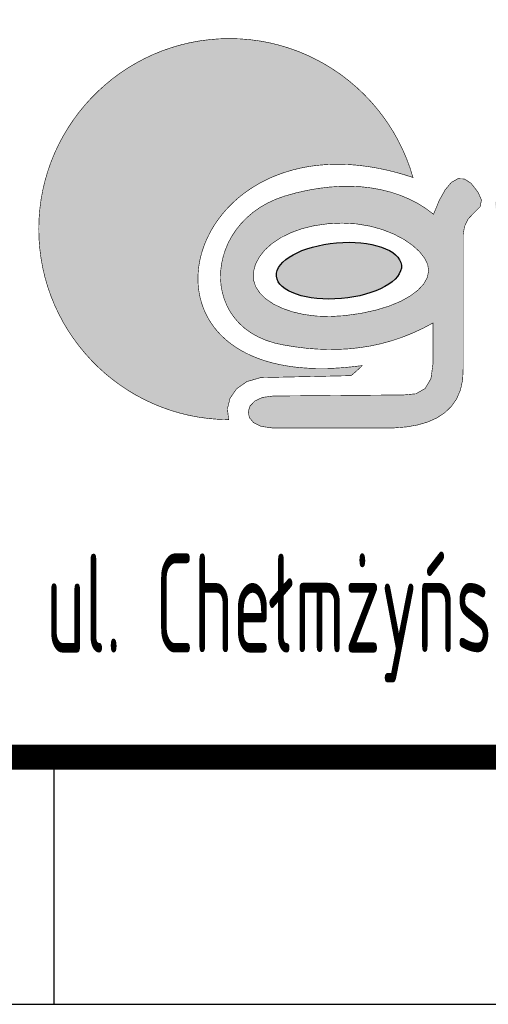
# Model space of a CAD drawing. Header units: millimetres. Extents: x 472 to 1299, y 510 to 798.
# Tile 52 of 69: x 1124 to 1134, y 511 to 531. Entities that reach past the tile are written whole.
import ezdxf
from ezdxf.enums import TextEntityAlignment as Align

# ---------------------------------------------------------------- set-up
doc = ezdxf.new("R2010")
doc.units = ezdxf.units.MM
doc.header["$LTSCALE"] = 4
for name, color, linetype in [('LOGO', 152, 'Continuous'), ('Ramka', 7, 'Continuous'), ('WARSTWA_1', 7, 'Continuous')]:
    doc.layers.add(name, color=color, linetype=linetype)
doc.styles.add('ROMAND', font='romand')
doc.styles.get("Standard").update_dxf_attribs({"font": 'ISOCP.SHX'})

# ---------------------------------------------------------------- blocks, each defined once
blk = doc.blocks.new('LOGO')
at = {"layer": 'LOGO'}
blk.add_hatch(color=256, dxfattribs=at).paths.add_polyline_path([(6.599, 6.995), (6.76, 7.034), (6.926, 7.067), (7.096, 7.094), (7.271, 7.115), (7.449, 7.129), (7.633, 7.137), (7.82, 7.137), (8.011, 7.131), (8.207, 7.117), (8.407, 7.095), (8.611, 7.066), (8.819, 7.029), (9.031, 6.984), (9.246, 6.93), (9.466, 6.867), (9.689, 6.796), (9.613, 7.042), (9.524, 7.281), (9.423, 7.515), (9.311, 7.743), (9.188, 7.964), (9.054, 8.178), (8.909, 8.384), (8.754, 8.582), (8.59, 8.772), (8.416, 8.954), (8.233, 9.126), (8.042, 9.289), (7.843, 9.443), (7.635, 9.586), (7.421, 9.719), (7.199, 9.841), (6.971, 9.952), (6.736, 10.051), (6.495, 10.138), (6.249, 10.213), (5.998, 10.275), (5.741, 10.324), (5.481, 10.359), (5.216, 10.38), (4.948, 10.388), (4.687, 10.381), (4.429, 10.36), (4.176, 10.327), (3.926, 10.281), (3.681, 10.222), (3.441, 10.151), (3.206, 10.069), (2.976, 9.975), (2.753, 9.87), (2.536, 9.754), (2.325, 9.628), (2.121, 9.492), (1.925, 9.347), (1.736, 9.191), (1.555, 9.027), (1.382, 8.855), (1.218, 8.674), (1.063, 8.485), (0.917, 8.288), (0.781, 8.084), (0.655, 7.874), (0.539, 7.656), (0.434, 7.433), (0.34, 7.203), (0.258, 6.968), (0.187, 6.728), (0.128, 6.483), (0.082, 6.234), (0.049, 5.98), (0.028, 5.723), (0.022, 5.462), (0.028, 5.201), (0.049, 4.944), (0.082, 4.691), (0.128, 4.442), (0.186, 4.198), (0.257, 3.958), (0.339, 3.724), (0.432, 3.495), (0.537, 3.272), (0.652, 3.055), (0.777, 2.844), (0.913, 2.641), (1.058, 2.445), (1.212, 2.256), (1.376, 2.075), (1.548, 1.902), (1.728, 1.738), (1.916, 1.583), (2.112, 1.438), (2.315, 1.301), (2.525, 1.175), (2.741, 1.059), (2.964, 0.954), (3.193, 0.86), (3.427, 0.777), (3.666, 0.705), (3.91, 0.646), (4.159, 0.599), (4.411, 0.565), (4.668, 0.544), (4.928, 0.536), (4.895, 0.818), (4.964, 1.091), (5.132, 1.333), (5.396, 1.519), (5.754, 1.623), (8.09, 1.673), (8.189, 1.758), (8.286, 1.845), (8.38, 1.934), (8.133, 1.904), (7.894, 1.881), (7.663, 1.866), (7.44, 1.858), (7.224, 1.858), (7.017, 1.864), (6.817, 1.878), (6.624, 1.897), (6.44, 1.924), (6.263, 1.956), (6.093, 1.994), (5.931, 2.038), (5.776, 2.087), (5.629, 2.142), (5.488, 2.201), (5.356, 2.266), (5.23, 2.335), (5.111, 2.409), (5, 2.487), (4.895, 2.568), (4.798, 2.654), (4.707, 2.743), (4.623, 2.836), (4.546, 2.932), (4.476, 3.031), (4.413, 3.132), (4.356, 3.236), (4.306, 3.343), (4.262, 3.451), (4.225, 3.562), (4.194, 3.674), (4.17, 3.787), (4.152, 3.902), (4.14, 4.018), (4.134, 4.135), (4.135, 4.253), (4.142, 4.37), (4.155, 4.489), (4.174, 4.607), (4.198, 4.725), (4.229, 4.842), (4.266, 4.959), (4.308, 5.075), (4.356, 5.19), (4.41, 5.304), (4.469, 5.417), (4.534, 5.527), (4.605, 5.636), (4.681, 5.743), (4.762, 5.847), (4.849, 5.949), (4.941, 6.048), (5.039, 6.145), (5.141, 6.238), (5.249, 6.328), (5.362, 6.414), (5.48, 6.496), (5.603, 6.575), (5.731, 6.649), (5.864, 6.719), (6.001, 6.784), (6.144, 6.845), (6.291, 6.9), (6.443, 6.95)])
h = blk.add_hatch(color=7, dxfattribs=at)
h.paths.add_polyline_path([(10.22, 5.846), (10.022, 5.995), (9.812, 6.126), (9.591, 6.239), (9.36, 6.336), (9.12, 6.416), (8.871, 6.479), (8.614, 6.526), (8.351, 6.556), (8.08, 6.569), (7.805, 6.567), (7.525, 6.548), (7.24, 6.513), (6.953, 6.463), (6.663, 6.397), (6.372, 6.315), (6.143, 6.233), (5.93, 6.134), (5.735, 6.021), (5.556, 5.894), (5.394, 5.755), (5.249, 5.606), (5.121, 5.447), (5.01, 5.28), (4.917, 5.107), (4.842, 4.929), (4.784, 4.747), (4.743, 4.563), (4.721, 4.378), (4.716, 4.193), (4.73, 4.01), (4.762, 3.831), (4.812, 3.656), (4.88, 3.487), (4.967, 3.325), (5.073, 3.173), (5.197, 3.03), (5.34, 2.899), (5.502, 2.781), (5.684, 2.678), (5.884, 2.59), (6.104, 2.519), (6.344, 2.467), (6.629, 2.42), (6.913, 2.384), (7.195, 2.361), (7.477, 2.35), (7.757, 2.352), (8.035, 2.367), (8.312, 2.397), (8.588, 2.44), (8.861, 2.499), (9.134, 2.574), (9.404, 2.664), (9.673, 2.771), (9.94, 2.894), (10.206, 3.035), (10.206, 1.984), (10.154, 1.599), (10.005, 1.343), (9.769, 1.205), (9.453, 1.175), (6.074, 1.147), (5.802, 1.111), (5.603, 1.018), (5.479, 0.888), (5.431, 0.738), (5.463, 0.588), (5.574, 0.456), (5.768, 0.362), (6.045, 0.323), (9.212, 0.323), (9.52, 0.348), (9.807, 0.398), (10.069, 0.475), (10.304, 0.58), (10.509, 0.714), (10.681, 0.879), (10.818, 1.075), (10.916, 1.305), (10.973, 1.57), (10.986, 1.871), (10.986, 5.321), (11.021, 5.53), (11.112, 5.721), (11.27, 5.889), (11.425, 6.043), (11.458, 6.218), (11.37, 6.414), (11.192, 6.645), (11.017, 6.759), (10.847, 6.765), (10.681, 6.669), (10.521, 6.479), (10.367, 6.202)])
h.paths.add_polyline_path([(9.857, 4.879), (9.989, 4.711), (10.069, 4.545), (10.094, 4.385), (10.06, 4.214), (9.968, 4.046), (9.82, 3.885), (9.62, 3.734), (9.369, 3.594), (9.07, 3.471), (8.725, 3.366), (8.335, 3.282), (7.905, 3.223), (7.543, 3.202), (7.199, 3.213), (6.876, 3.254), (6.58, 3.322), (6.313, 3.414), (6.079, 3.528), (5.884, 3.661), (5.731, 3.812), (5.624, 3.976), (5.567, 4.153), (5.564, 4.339), (5.617, 4.544), (5.718, 4.739), (5.862, 4.922), (6.048, 5.09), (6.272, 5.239), (6.531, 5.368), (6.822, 5.473), (7.142, 5.551), (7.489, 5.6), (7.858, 5.617), (8.229, 5.597), (8.578, 5.539), (8.902, 5.449), (9.196, 5.332), (9.456, 5.195), (9.678, 5.042)], flags=16)
h.paths.add_polyline_path([(13.289, 6.138), (13.168, 6.047), (13.09, 5.948), (12.93, 6.277), (12.74, 6.476), (12.52, 6.554), (12.275, 6.52), (12.004, 6.382), (11.812, 6.15), (11.841, 5.898), (12.04, 5.671), (12.255, 5.413), (12.315, 5.107), (12.304, 4.707), (12.216, 2.82), (12.226, 2.559), (12.295, 2.364), (12.409, 2.23), (12.552, 2.156), (12.709, 2.138), (12.866, 2.173), (13.007, 2.258), (13.117, 2.39), (13.182, 2.567), (13.187, 2.784), (13.169, 3.972), (13.174, 4.332), (13.218, 4.65), (13.301, 4.925), (13.424, 5.156), (13.586, 5.344), (13.789, 5.487), (14.034, 5.585), (14.306, 5.64), (14.581, 5.686), (14.857, 5.72), (15.136, 5.742), (15.416, 5.751), (15.698, 5.745), (15.982, 5.725), (16.268, 5.689), (16.555, 5.637), (16.845, 5.567), (17.136, 5.478), (17.428, 5.369), (17.529, 5.324), (17.63, 5.279), (17.757, 5.239), (18.096, 5.289), (18.217, 5.502), (18.084, 5.797), (17.946, 5.929), (17.773, 6.047), (17.567, 6.15), (17.334, 6.24), (17.077, 6.316), (16.801, 6.38), (16.509, 6.43), (16.206, 6.468), (15.895, 6.494), (15.581, 6.507), (15.268, 6.509), (14.96, 6.5), (14.662, 6.479), (14.376, 6.448), (14.108, 6.406), (13.861, 6.353), (13.639, 6.291), (13.447, 6.219)])
h.paths.add_polyline_path([(20.924, 5.919), (21.228, 5.947), (21.55, 5.963), (21.887, 5.967), (22.238, 5.958), (22.6, 5.937), (22.97, 5.903), (23.33, 5.829), (23.614, 5.699), (23.812, 5.518), (23.915, 5.291), (23.915, 5.023), (23.894, 4.916), (23.877, 4.818), (23.865, 4.725), (23.556, 4.81), (23.251, 4.883), (22.948, 4.944), (22.649, 4.994), (22.352, 5.031), (22.058, 5.057), (21.767, 5.072), (21.478, 5.075), (21.192, 5.068), (20.909, 5.051), (20.628, 5.023), (20.35, 4.985), (20.074, 4.938), (19.805, 4.877), (19.56, 4.797), (19.338, 4.699), (19.141, 4.587), (18.968, 4.461), (18.819, 4.323), (18.695, 4.177), (18.596, 4.022), (18.521, 3.863), (18.471, 3.699), (18.447, 3.534), (18.448, 3.37), (18.475, 3.208), (18.528, 3.05), (18.606, 2.899), (18.711, 2.756), (18.842, 2.623), (19, 2.502), (19.184, 2.395), (19.395, 2.305), (19.633, 2.232), (19.908, 2.177), (20.178, 2.13), (20.445, 2.092), (20.708, 2.063), (20.97, 2.044), (21.229, 2.035), (21.488, 2.036), (21.747, 2.047), (22.007, 2.069), (22.268, 2.103), (22.531, 2.147), (22.798, 2.204), (23.068, 2.272), (23.342, 2.353), (23.622, 2.446), (23.907, 2.552), (24.043, 2.575), (24.149, 2.525), (24.221, 2.394), (24.319, 2.218), (24.483, 2.127), (24.717, 2.126), (24.915, 2.162), (25.109, 2.213), (25.299, 2.282), (25.498, 2.455), (25.502, 2.71), (25.299, 2.978), (25.072, 3.214), (25.006, 3.457), (24.995, 3.745), (24.985, 4.032), (24.972, 4.366), (24.97, 4.73), (24.995, 5.108), (25.024, 5.517), (24.958, 5.837), (24.66, 6.116), (24.46, 6.223), (24.236, 6.314), (23.991, 6.391), (23.728, 6.454), (23.448, 6.504), (23.155, 6.542), (22.852, 6.568), (22.541, 6.583), (22.225, 6.587), (21.906, 6.581), (21.588, 6.567), (21.273, 6.544), (20.963, 6.513), (20.662, 6.476), (20.372, 6.432), (20.096, 6.382), (19.836, 6.327), (19.596, 6.268), (19.378, 6.205), (19.184, 6.14), (19.018, 6.072), (18.882, 6.002), (18.778, 5.931), (18.711, 5.86), (18.535, 5.603), (18.444, 5.366), (18.445, 5.163), (18.547, 5.007), (18.756, 4.913), (19.08, 4.895), (19.266, 4.924), (19.393, 4.997), (19.435, 5.122), (19.459, 5.258), (19.525, 5.382), (19.63, 5.495), (19.77, 5.595), (19.944, 5.684), (20.149, 5.761), (20.382, 5.826), (20.642, 5.878)])
h.paths.add_polyline_path([(21.038, 4.349), (21.447, 4.371), (21.856, 4.374), (22.238, 4.362), (22.589, 4.334), (22.905, 4.29), (23.181, 4.23), (23.413, 4.154), (23.598, 4.062), (23.73, 3.954), (23.807, 3.829), (23.823, 3.687), (23.774, 3.525), (23.662, 3.372), (23.493, 3.232), (23.271, 3.106), (23.001, 2.995), (22.689, 2.901), (22.339, 2.826), (21.956, 2.772), (21.545, 2.74), (21.133, 2.731), (20.749, 2.745), (20.396, 2.78), (20.079, 2.837), (19.801, 2.915), (19.566, 3.013), (19.38, 3.131), (19.246, 3.268), (19.168, 3.424), (19.159, 3.57), (19.215, 3.709), (19.332, 3.84), (19.504, 3.96), (19.727, 4.069), (19.997, 4.164), (20.308, 4.244), (20.657, 4.306)], flags=16)
h.paths.add_polyline_path([(26.433, 8.042), (26.186, 7.859), (25.995, 7.66), (25.853, 7.445), (25.755, 7.214), (25.693, 6.968), (25.661, 6.706), (25.654, 6.428), (25.753, 2.637), (25.86, 2.364), (26.084, 2.256), (26.324, 2.321), (26.478, 2.566), (26.541, 2.88), (26.584, 3.201), (26.61, 3.525), (26.624, 3.853), (26.63, 4.18), (26.632, 4.506), (30.126, 4.426), (30.412, 4.454), (30.596, 4.544), (30.688, 4.675), (30.696, 4.826), (30.631, 4.973), (30.501, 5.096), (30.316, 5.172), (30.084, 5.179), (29.888, 5.158), (29.673, 5.141), (29.439, 5.129), (29.186, 5.122), (28.916, 5.12), (28.63, 5.121), (28.327, 5.126), (28.009, 5.136), (27.677, 5.149), (27.331, 5.165), (26.972, 5.185), (26.6, 5.207), (26.57, 5.534), (26.562, 5.836), (26.575, 6.114), (26.609, 6.37), (26.665, 6.603), (26.742, 6.816), (26.841, 7.009), (26.962, 7.184), (27.104, 7.34), (27.269, 7.479), (27.455, 7.603), (27.664, 7.711), (27.895, 7.805), (28.149, 7.887), (28.425, 7.956), (28.723, 8.013), (29.077, 8.06), (29.415, 8.08), (29.734, 8.073), (30.033, 8.039), (30.308, 7.979), (30.557, 7.892), (30.779, 7.779), (30.97, 7.639), (31.129, 7.472), (31.252, 7.279), (31.339, 7.058), (31.387, 6.87), (31.432, 6.697), (31.489, 6.556), (31.616, 6.41), (31.788, 6.339), (31.985, 6.336), (32.187, 6.394), (32.372, 6.505), (32.521, 6.662), (32.612, 6.857), (32.625, 7.085), (32.54, 7.337), (32.41, 7.532), (32.268, 7.712), (32.113, 7.877), (31.948, 8.027), (31.772, 8.162), (31.586, 8.284), (31.39, 8.391), (31.184, 8.485), (30.97, 8.565), (30.748, 8.632), (30.518, 8.685), (30.28, 8.727), (30.035, 8.755), (29.784, 8.771), (29.528, 8.776), (29.265, 8.768), (28.998, 8.749), (28.727, 8.718), (28.451, 8.677), (28.172, 8.624), (27.89, 8.561), (27.606, 8.488), (27.32, 8.405), (27.032, 8.311), (26.743, 8.208)])
h.paths.add_polyline_path([(34.499, 6.069), (34.443, 6.278), (34.294, 6.426), (34.086, 6.483), (33.877, 6.426), (33.729, 6.278), (33.672, 6.069), (33.672, 2.711), (33.729, 2.502), (33.877, 2.354), (34.086, 2.297), (34.294, 2.354), (34.443, 2.502), (34.499, 2.711)])
h.paths.add_polyline_path([(35.444, 2.699), (35.445, 2.698), (36.267, 2.698), (36.286, 3.062), (36.291, 3.421), (36.284, 3.774), (36.322, 4.042), (36.445, 4.126), (36.628, 4.083), (36.847, 3.972), (37.078, 3.851), (37.343, 3.736), (37.609, 3.617), (37.877, 3.497), (38.144, 3.375), (38.412, 3.253), (38.68, 3.133), (38.946, 3.014), (39.211, 2.899), (39.475, 2.788), (39.736, 2.682), (39.994, 2.582), (40.25, 2.49), (40.621, 2.377), (40.958, 2.312), (41.265, 2.293), (41.545, 2.32), (41.734, 2.411), (41.788, 2.576), (41.593, 2.778), (41.495, 2.832), (41.322, 2.902), (41.087, 2.985), (40.804, 3.079), (40.486, 3.183), (40.148, 3.294), (39.802, 3.411), (39.463, 3.531), (39.143, 3.653), (38.857, 3.774), (39.147, 3.788), (39.443, 3.817), (39.743, 3.86), (40.048, 3.918), (40.358, 3.991), (40.672, 4.079), (40.992, 4.182), (41.317, 4.3), (41.539, 4.436), (41.692, 4.609), (41.78, 4.809), (41.81, 5.027), (41.787, 5.252), (41.716, 5.476), (41.602, 5.688), (41.452, 5.88), (41.269, 6.042), (41.061, 6.164), (40.853, 6.247), (40.621, 6.32), (40.368, 6.383), (40.098, 6.436), (39.813, 6.48), (39.518, 6.513), (39.215, 6.536), (38.908, 6.549), (38.6, 6.551), (38.294, 6.543), (37.993, 6.525), (37.7, 6.496), (37.42, 6.456), (37.155, 6.406), (36.908, 6.345), (36.682, 6.273), (36.482, 6.189), (36.31, 6.095), (36.352, 9.169), (36.326, 9.439), (36.217, 9.652), (36.005, 9.757), (35.784, 9.708), (35.65, 9.515), (35.595, 9.206)])
h.paths.add_polyline_path([(36.647, 4.957), (36.615, 5.087), (36.655, 5.225), (36.762, 5.363), (36.928, 5.495), (37.148, 5.616), (37.414, 5.723), (37.721, 5.811), (38.061, 5.875), (38.428, 5.911), (38.815, 5.914), (39.248, 5.884), (39.649, 5.831), (40.01, 5.757), (40.325, 5.665), (40.583, 5.556), (40.778, 5.433), (40.901, 5.298), (40.943, 5.153), (40.901, 5.01), (40.779, 4.879), (40.586, 4.764), (40.329, 4.665), (40.015, 4.584), (39.653, 4.524), (39.251, 4.485), (38.815, 4.471), (38.424, 4.477), (38.053, 4.5), (37.709, 4.537), (37.4, 4.59), (37.132, 4.659), (36.913, 4.743), (36.749, 4.843)], flags=16)
h.paths.add_polyline_path([(36.063, 2.343), (36.211, 2.49), (36.267, 2.697), (35.445, 2.697), (35.501, 2.49), (35.649, 2.343), (35.856, 2.286)])
h.paths.add_polyline_path([(43.095, 2.997), (43.307, 2.857), (43.538, 2.728), (43.786, 2.611), (44.05, 2.508), (44.329, 2.418), (44.621, 2.343), (44.926, 2.283), (45.241, 2.239), (45.566, 2.212), (45.899, 2.203), (46.232, 2.212), (46.557, 2.239), (46.872, 2.283), (47.177, 2.343), (47.469, 2.418), (47.748, 2.508), (48.012, 2.611), (48.26, 2.728), (48.491, 2.857), (48.703, 2.997), (48.895, 3.147), (49.065, 3.307), (49.213, 3.477), (49.337, 3.654), (49.436, 3.839), (49.508, 4.031), (49.552, 4.228), (49.567, 4.43), (49.552, 4.632), (49.508, 4.829), (49.436, 5.021), (49.337, 5.206), (49.213, 5.383), (49.065, 5.552), (48.895, 5.713), (48.703, 5.863), (48.491, 6.003), (48.26, 6.132), (48.012, 6.249), (47.748, 6.352), (47.469, 6.442), (47.177, 6.517), (46.872, 6.577), (46.557, 6.621), (46.232, 6.648), (45.899, 6.657), (45.566, 6.648), (45.241, 6.621), (44.926, 6.577), (44.621, 6.517), (44.329, 6.442), (44.05, 6.352), (43.786, 6.249), (43.538, 6.132), (43.307, 6.003), (43.095, 5.863), (42.903, 5.713), (42.733, 5.552), (42.585, 5.383), (42.461, 5.206), (42.362, 5.021), (42.29, 4.829), (42.246, 4.632), (42.231, 4.43), (42.246, 4.228), (42.29, 4.031), (42.362, 3.839), (42.461, 3.654), (42.585, 3.477), (42.733, 3.307), (42.903, 3.147)])
h.paths.add_polyline_path([(43.514, 3.601), (43.335, 3.752), (43.191, 3.914), (43.085, 4.085), (43.019, 4.265), (42.997, 4.452), (43.019, 4.638), (43.085, 4.818), (43.191, 4.989), (43.335, 5.151), (43.514, 5.302), (43.725, 5.44), (43.966, 5.565), (44.234, 5.674), (44.525, 5.767), (44.838, 5.841), (45.17, 5.896), (45.517, 5.93), (45.877, 5.942), (46.238, 5.93), (46.585, 5.896), (46.917, 5.841), (47.23, 5.767), (47.521, 5.674), (47.789, 5.565), (48.03, 5.44), (48.241, 5.302), (48.42, 5.151), (48.564, 4.989), (48.67, 4.818), (48.735, 4.638), (48.758, 4.452), (48.735, 4.265), (48.67, 4.085), (48.564, 3.914), (48.42, 3.752), (48.241, 3.601), (48.03, 3.463), (47.789, 3.338), (47.521, 3.229), (47.23, 3.137), (46.917, 3.062), (46.585, 3.007), (46.238, 2.973), (45.877, 2.962), (45.517, 2.973), (45.17, 3.007), (44.838, 3.062), (44.525, 3.137), (44.234, 3.229), (43.966, 3.338), (43.725, 3.463)], flags=16)
h = blk.add_hatch(color=256, dxfattribs=at)
edge = h.paths.add_edge_path()
edge.add_ellipse((7.776, 4.387), major_axis=(-1.614, -0.142), ratio=0.446439, start_angle=0, end_angle=360)
blk.add_ellipse((7.776, 4.387), major_axis=(-1.614, -0.142), ratio=0.446439, dxfattribs=at)
at = {"layer": 'WARSTWA_1', "color": 152, "linetype": 'Continuous', "const_width": 0.015}
blk.add_lwpolyline([(8.38, 1.934), (8.133, 1.904), (7.894, 1.881), (7.663, 1.866), (7.44, 1.858), (7.224, 1.858), (7.017, 1.864), (6.817, 1.878), (6.624, 1.897), (6.44, 1.924), (6.263, 1.956), (6.093, 1.994), (5.931, 2.038), (5.776, 2.087), (5.629, 2.142), (5.488, 2.201), (5.356, 2.266), (5.23, 2.335), (5.111, 2.409), (5, 2.487), (4.895, 2.568), (4.798, 2.654), (4.707, 2.743), (4.623, 2.836), (4.546, 2.932), (4.476, 3.031), (4.413, 3.132), (4.356, 3.236), (4.306, 3.343), (4.262, 3.451), (4.225, 3.562), (4.194, 3.674), (4.17, 3.787), (4.152, 3.902), (4.14, 4.018), (4.134, 4.135), (4.135, 4.253), (4.142, 4.37), (4.155, 4.489), (4.174, 4.607), (4.198, 4.725), (4.229, 4.842), (4.266, 4.959), (4.308, 5.075), (4.356, 5.19), (4.41, 5.304), (4.469, 5.417), (4.534, 5.527), (4.605, 5.636), (4.681, 5.743), (4.762, 5.847), (4.849, 5.949), (4.941, 6.048), (5.039, 6.145), (5.141, 6.238), (5.249, 6.328), (5.362, 6.414), (5.48, 6.496), (5.603, 6.575), (5.731, 6.649), (5.864, 6.719), (6.001, 6.784), (6.144, 6.845), (6.291, 6.9), (6.443, 6.95), (6.599, 6.995), (6.76, 7.034), (6.926, 7.067), (7.096, 7.094), (7.271, 7.115), (7.449, 7.129), (7.633, 7.137), (7.82, 7.137), (8.011, 7.131), (8.207, 7.117), (8.407, 7.095), (8.611, 7.066), (8.819, 7.029), (9.031, 6.984), (9.246, 6.93), (9.466, 6.867), (9.689, 6.796), (9.689, 6.796), (9.613, 7.042), (9.524, 7.281), (9.423, 7.515), (9.311, 7.743), (9.188, 7.964), (9.054, 8.178), (8.909, 8.384), (8.754, 8.582), (8.59, 8.772), (8.416, 8.954), (8.233, 9.126), (8.042, 9.289), (7.843, 9.443), (7.635, 9.586), (7.421, 9.719), (7.199, 9.841), (6.971, 9.952), (6.736, 10.051), (6.495, 10.138), (6.249, 10.213), (5.998, 10.275), (5.741, 10.324), (5.481, 10.359), (5.216, 10.38), (4.948, 10.388), (4.948, 10.388), (4.687, 10.381), (4.429, 10.36), (4.176, 10.327), (3.926, 10.281), (3.681, 10.222), (3.441, 10.151), (3.206, 10.069), (2.976, 9.975), (2.753, 9.87), (2.536, 9.754), (2.325, 9.628), (2.121, 9.492), (1.925, 9.347), (1.736, 9.191), (1.555, 9.027), (1.382, 8.855), (1.218, 8.674), (1.063, 8.485), (0.917, 8.288), (0.781, 8.084), (0.655, 7.874), (0.539, 7.656), (0.434, 7.433), (0.34, 7.203), (0.258, 6.968), (0.187, 6.728), (0.128, 6.483), (0.082, 6.234), (0.049, 5.98), (0.028, 5.723), (0.022, 5.462), (0.022, 5.462), (0.028, 5.201), (0.049, 4.944), (0.082, 4.691), (0.128, 4.442), (0.186, 4.198), (0.257, 3.958), (0.339, 3.724), (0.432, 3.495), (0.537, 3.272), (0.652, 3.055), (0.777, 2.844), (0.913, 2.641), (1.058, 2.445), (1.212, 2.256), (1.376, 2.075), (1.548, 1.902), (1.728, 1.738), (1.916, 1.583), (2.112, 1.438), (2.315, 1.301), (2.525, 1.175), (2.741, 1.059), (2.964, 0.954), (3.193, 0.86), (3.427, 0.777), (3.666, 0.705), (3.91, 0.646), (4.159, 0.599), (4.411, 0.565), (4.668, 0.544), (4.928, 0.536), (4.928, 0.536), (4.895, 0.818), (4.964, 1.091), (5.132, 1.333), (5.396, 1.519), (5.754, 1.623), (8.09, 1.673), (8.189, 1.758), (8.286, 1.845)], close=True, dxfattribs=at)
at = {"layer": 'WARSTWA_1', "color": 39, "linetype": 'Continuous', "const_width": 0.015}
for points in [[(10.22, 5.846), (10.367, 6.202), (10.521, 6.479), (10.681, 6.669), (10.847, 6.765), (11.017, 6.759), (11.192, 6.645), (11.37, 6.414), (11.458, 6.218), (11.425, 6.043), (11.27, 5.889), (11.112, 5.721), (11.021, 5.53), (10.986, 5.321), (10.986, 1.871), (10.973, 1.57), (10.916, 1.305), (10.818, 1.075), (10.681, 0.879), (10.509, 0.714), (10.304, 0.58), (10.069, 0.475), (9.807, 0.398), (9.52, 0.348), (9.212, 0.323), (6.045, 0.323), (5.768, 0.362), (5.574, 0.456), (5.463, 0.588), (5.431, 0.738), (5.479, 0.888), (5.603, 1.018), (5.802, 1.111), (6.074, 1.147), (9.453, 1.175), (9.769, 1.205), (10.005, 1.343), (10.154, 1.599), (10.206, 1.984), (10.206, 3.035), (9.94, 2.894), (9.673, 2.771), (9.404, 2.664), (9.134, 2.574), (8.861, 2.499), (8.588, 2.44), (8.312, 2.397), (8.035, 2.367), (7.757, 2.352), (7.477, 2.35), (7.195, 2.361), (6.913, 2.384), (6.629, 2.42), (6.344, 2.467), (6.344, 2.467), (6.104, 2.519), (5.884, 2.59), (5.684, 2.678), (5.502, 2.781), (5.34, 2.899), (5.197, 3.03), (5.073, 3.173), (4.967, 3.325), (4.88, 3.487), (4.812, 3.656), (4.762, 3.831), (4.73, 4.01), (4.716, 4.193), (4.721, 4.378), (4.743, 4.563), (4.784, 4.747), (4.842, 4.929), (4.917, 5.107), (5.01, 5.28), (5.121, 5.447), (5.249, 5.606), (5.394, 5.755), (5.556, 5.894), (5.735, 6.021), (5.93, 6.134), (6.143, 6.233), (6.372, 6.315), (6.372, 6.315), (6.663, 6.397), (6.953, 6.463), (7.24, 6.513), (7.525, 6.548), (7.805, 6.567), (8.08, 6.569), (8.351, 6.556), (8.614, 6.526), (8.871, 6.479), (9.12, 6.416), (9.36, 6.336), (9.591, 6.239), (9.812, 6.126), (10.022, 5.995)], [(10.22, 5.846), (10.367, 6.202), (10.521, 6.479), (10.681, 6.669), (10.847, 6.765), (11.017, 6.759), (11.192, 6.645), (11.37, 6.414), (11.458, 6.218), (11.425, 6.043), (11.27, 5.889), (11.112, 5.721), (11.021, 5.53), (10.986, 5.321), (10.986, 1.871), (10.973, 1.57), (10.916, 1.305), (10.818, 1.075), (10.681, 0.879), (10.509, 0.714), (10.304, 0.58), (10.069, 0.475), (9.807, 0.398), (9.52, 0.348), (9.212, 0.323), (6.045, 0.323), (5.768, 0.362), (5.574, 0.456), (5.463, 0.588), (5.431, 0.738), (5.479, 0.888), (5.603, 1.018), (5.802, 1.111), (6.074, 1.147), (9.453, 1.175), (9.769, 1.205), (10.005, 1.343), (10.154, 1.599), (10.206, 1.984), (10.206, 3.035), (9.94, 2.894), (9.673, 2.771), (9.404, 2.664), (9.134, 2.574), (8.861, 2.499), (8.588, 2.44), (8.312, 2.397), (8.035, 2.367), (7.757, 2.352), (7.477, 2.35), (7.195, 2.361), (6.913, 2.384), (6.629, 2.42), (6.344, 2.467), (6.344, 2.467), (6.104, 2.519), (5.884, 2.59), (5.684, 2.678), (5.502, 2.781), (5.34, 2.899), (5.197, 3.03), (5.073, 3.173), (4.967, 3.325), (4.88, 3.487), (4.812, 3.656), (4.762, 3.831), (4.73, 4.01), (4.716, 4.193), (4.721, 4.378), (4.743, 4.563), (4.784, 4.747), (4.842, 4.929), (4.917, 5.107), (5.01, 5.28), (5.121, 5.447), (5.249, 5.606), (5.394, 5.755), (5.556, 5.894), (5.735, 6.021), (5.93, 6.134), (6.143, 6.233), (6.372, 6.315), (6.372, 6.315), (6.663, 6.397), (6.953, 6.463), (7.24, 6.513), (7.525, 6.548), (7.805, 6.567), (8.08, 6.569), (8.351, 6.556), (8.614, 6.526), (8.871, 6.479), (9.12, 6.416), (9.36, 6.336), (9.591, 6.239), (9.812, 6.126), (10.022, 5.995)], [(7.905, 3.223), (8.335, 3.282), (8.725, 3.366), (9.07, 3.471), (9.369, 3.594), (9.62, 3.734), (9.82, 3.885), (9.968, 4.046), (10.06, 4.214), (10.094, 4.385), (10.069, 4.545), (9.989, 4.711), (9.857, 4.879), (9.678, 5.042), (9.456, 5.195), (9.196, 5.332), (8.902, 5.449), (8.578, 5.539), (8.229, 5.597), (7.858, 5.617), (7.489, 5.6), (7.142, 5.551), (6.822, 5.473), (6.531, 5.368), (6.272, 5.239), (6.048, 5.09), (5.862, 4.922), (5.718, 4.739), (5.617, 4.544), (5.564, 4.339), (5.567, 4.153), (5.624, 3.976), (5.731, 3.812), (5.884, 3.661), (6.079, 3.528), (6.313, 3.414), (6.58, 3.322), (6.876, 3.254), (7.199, 3.213), (7.543, 3.202)], [(7.905, 3.223), (8.335, 3.282), (8.725, 3.366), (9.07, 3.471), (9.369, 3.594), (9.62, 3.734), (9.82, 3.885), (9.968, 4.046), (10.06, 4.214), (10.094, 4.385), (10.069, 4.545), (9.989, 4.711), (9.857, 4.879), (9.678, 5.042), (9.456, 5.195), (9.196, 5.332), (8.902, 5.449), (8.578, 5.539), (8.229, 5.597), (7.858, 5.617), (7.489, 5.6), (7.142, 5.551), (6.822, 5.473), (6.531, 5.368), (6.272, 5.239), (6.048, 5.09), (5.862, 4.922), (5.718, 4.739), (5.617, 4.544), (5.564, 4.339), (5.567, 4.153), (5.624, 3.976), (5.731, 3.812), (5.884, 3.661), (6.079, 3.528), (6.313, 3.414), (6.58, 3.322), (6.876, 3.254), (7.199, 3.213), (7.543, 3.202)]]:
    blk.add_lwpolyline(points, close=True, dxfattribs=at)
blk = doc.blocks.new('A3-grafiko')
at = {"color": 5}
blk.add_line((236.673, 5), (236.673, 0), dxfattribs=at)
at = {"color": 5, "linetype": 'Continuous'}
blk.add_lwpolyline([(0, 0), (410, 0), (410, 287), (0, 287)], close=True, dxfattribs=at)
at = {"const_width": 0.51}
blk.add_lwpolyline([(24, 5), (410, 5), (410, 36.601), (24, 36.601)], close=True, dxfattribs=at)
at = {"layer": 'LOGO', "xscale": 0.7827365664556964, "yscale": 0.7827365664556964, "zscale": 0.7827365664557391}
blk.add_blockref('LOGO', (236.351, 11.411), dxfattribs=at)
at = {"width": 0.6}
blk.add_text('ul. Chełmżyńska 180 04-464 Warszawa', height=2, dxfattribs=at).set_placement((236.521, 7.118))
at = {"color": 250, "style": 'ROMAND', "width": 0.9}
for tag, p, height in [('OPRACOWAŁ', (37.102, 33.56), 2), ('BRANŻA', (290.245, 33.04), 2.243), ('ZMIANA2', (155.377, 33.461), 2), ('ZMIANA3', (201.377, 33.461), 2), ('ZMIANA1', (109.377, 33.461), 2), ('RODZAJ_DOK', (249.47, 33.04), 2.243), ('NAZWA_ZAKŁADU', (375.799, 32.733), 2.243), ('DATA1', (83.569, 32.976), 2), ('OZN_DOK1', (326.144, 32.248), 2.243), ('SPRAWDZIŁ', (37.102, 29.56), 2), ('ZM1_WPROW', (104.855, 29.7), 2), ('ZM2_WPROW', (150.855, 29.7), 2), ('ZM3_WPROW', (196.855, 29.7), 2), ('DATA', (136.056, 29.294), 2), ('DATA', (182.056, 29.294), 2), ('DATA', (228.056, 29.294), 2), ('DATA2', (83.569, 28.976), 2), ('OZN_DOK2', (326.144, 28.407), 2.243), ('NAZWA_OBIEKTU', (375.799, 28.314), 2.243), ('ZATWIERDZIŁ', (37.102, 25.56), 2), ('ZM1_ZATW', (104.855, 25.7), 2), ('ZM2_ZATW', (150.855, 25.7), 2), ('ZM3_ZATW', (196.855, 25.7), 2), ('DATA', (136.056, 25.294), 2), ('DATA', (182.056, 25.294), 2), ('DATA', (228.056, 25.294), 2), ('DATA3', (83.569, 24.976), 2), ('NAZWA_PRAC', (337.117, 22.562), 2.243), ('OPIS_ZM_1', (98.413, 19.262), 1.5), ('OPIS_ZM_2', (144.413, 19.262), 1.5), ('OPIS_ZM_3', (190.413, 19.262), 1.5), ('OPIS_ZM_1', (98.413, 16.762), 1.5), ('OPIS_ZM_2', (144.413, 16.762), 1.5), ('OPIS_ZM_3', (190.413, 16.762), 1.5), ('144', (401.641, 15.998), 2.243), ('1', (392.026, 15.36), 2.243), ('1:1', (368.283, 15.073), 2.243), ('OPIS_ZM_1', (98.413, 14.262), 1.5), ('OPIS_ZM_2', (144.413, 14.262), 1.5), ('OPIS_ZM_3', (190.413, 14.262), 1.5), ('00', (381.556, 12.667), 2.243), ('A3', (368.283, 6.918), 2.243), ('APLIKACJA', (392.026, 7.205), 2)]:
    blk.add_attdef(tag, p, '', height=height, dxfattribs=at)
at = {"color": 1, "style": 'ROMAND'}
for tag, p, height, width in [('TYTUL_1', (249.411, 28.343), 2.243, 0.9), ('TYTUL_2', (249.411, 25.217), 2.243, 0.9), ('TYTUL_3', (249.411, 22.185), 2.243, 0.9), ('PLIK', (37.723, 6.22), 1.8, 0.8)]:
    blk.add_attdef(tag, p, '', height=height, dxfattribs=dict(at, width=width))
blk.add_attdef('NUMER_RYS', text='', height=2.345, dxfattribs=at).set_placement((403.569, 22.948), align=Align.RIGHT)
at = {"color": 250, "style": 'ROMAND', "width": 0.9, "flags": 2}
for tag, p in [('ZAMAWIAJĄCY', (36.801, 20.951)), ('NR_UMOWY', (36.801, 15.674)), ('NAZWA_PROJEKTU', (36.801, 10.726))]:
    blk.add_attdef(tag, p, '', height=2.243, dxfattribs=at)
at = {"color": 1, "style": 'ROMAND', "width": 0.9}
blk.add_attdef('NR_DOK', text='', height=2.548, dxfattribs=at).set_placement((341.162, 12.857), align=Align.CENTER)

msp = doc.modelspace()

# ---------------------------------------------------------------- block references
at = {"layer": 'Ramka'}
msp.add_blockref('A3-grafiko', (888.381, 510.706), dxfattribs=at)

doc.saveas('drawing.dxf')
